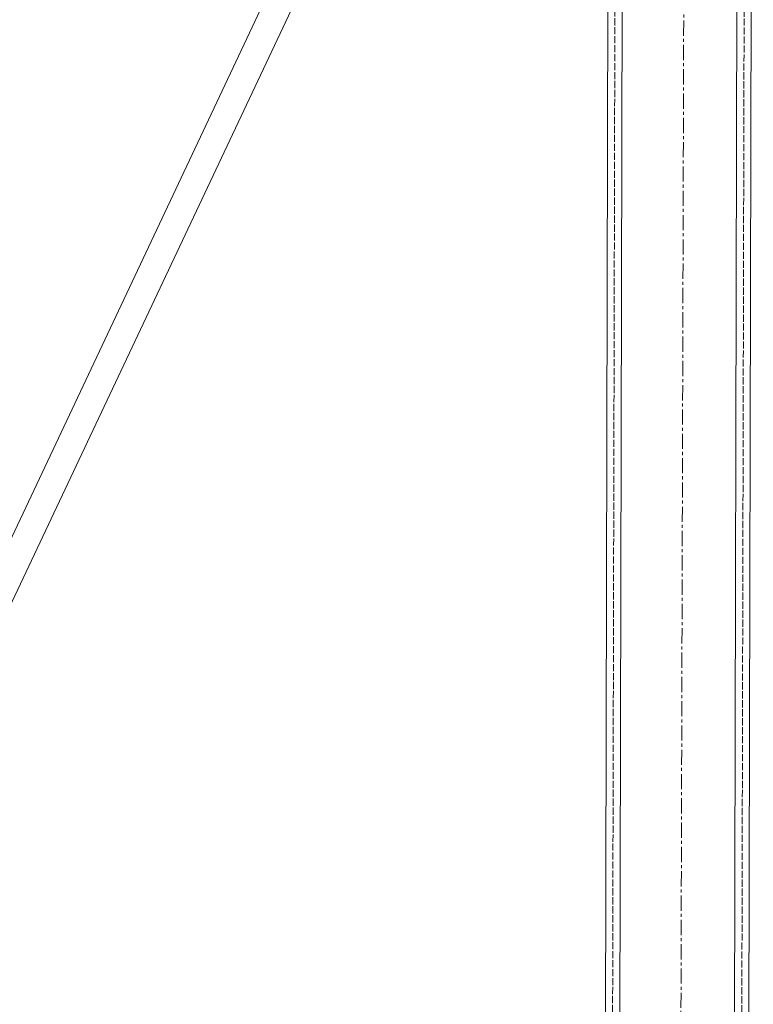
# Model space of a CAD drawing. Header units: millimetres. Extents: x -15129 to 9171, y -18789 to 5877.
# Tile 50 of 256: x -8572 to -8265, y -15576 to -15165. Entities that reach past the tile are written whole.
import ezdxf

# ---------------------------------------------------------------- set-up
doc = ezdxf.new("R2010")
doc.units = ezdxf.units.MM
doc.linetypes.add('ACAD_ISO02W100', pattern=[15, 12, -3])
doc.linetypes.add('CENTER', pattern=[50.8, 31.75, -6.35, 6.35, -6.35])
doc.layers.add('AS_Belki', color=145, linetype='Continuous')

msp = doc.modelspace()

# ---------------------------------------------------------------- linework, layer by layer
at = {"color": 5, "linetype": 'CENTER', "lineweight": 13, "ltscale": 0.2}
msp.add_line((-8292.83, -14646.86), (-8301.24, -17728.17, 38010), dxfattribs=at)
at = {"layer": 'AS_Belki', "color": 145, "linetype": 'Continuous', "lineweight": 13, "ltscale": 0.25}
for p, q in [((-8319.04, -14742.01), (-8323.73, -16811.76)), ((-8275.73, -16811.87), (-8271.04, -14742.12)), ((-8269.71, -16805.88), (-8265.15, -14788.94)), ((-8329.28, -16615.61), (-8325.44, -14915.29)), ((-8443.7, -15102.22), (-8785.18, -15826.13)), ((-8778.74, -15839.95), (-8432.59, -15106.16))]:
    msp.add_line(p, q, dxfattribs=at)
at = {"layer": 'AS_Belki', "color": 84, "linetype": 'ACAD_ISO02W100', "lineweight": 13, "ltscale": 0.25}
for p, q in [((-8326.71, -16805.75), (-8322.06, -14748)), ((-8272.71, -16805.88), (-8268.06, -14748.13))]:
    msp.add_line(p, q, dxfattribs=at)

doc.saveas('drawing.dxf')
